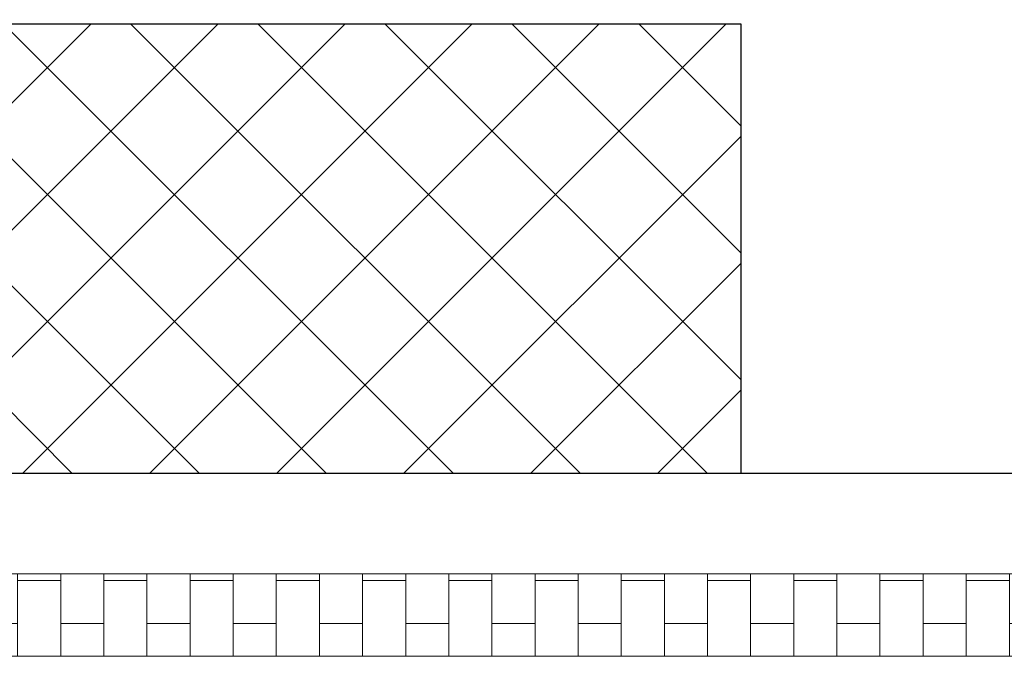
# Model space of a CAD drawing. Header units: inches. Extents: x -204116 to 930598, y -391373 to 256461.
# Tile 67 of 95: x -140822 to -138082, y 243171 to 244944. Entities that reach past the tile are written whole.
import ezdxf

# ---------------------------------------------------------------- set-up
doc = ezdxf.new("R2010")
doc.units = ezdxf.units.IN
doc.header["$LTSCALE"] = 10
doc.header["$MEASUREMENT"] = 0
doc.linetypes.add('CONTINOUS', pattern=[0])
doc.layers.add('HIDEN', color=8, linetype='CONTINOUS', lineweight=9)

# ---------------------------------------------------------------- blocks, each defined once
blk = doc.blocks.new('XCZxZxDSAD')
at = {"layer": 'HIDEN', "ltscale": 25}
h = blk.add_hatch(dxfattribs=at)
h.set_pattern_fill('AR-B816', color=8, scale=15, angle=270, style=0)
h.set_pattern_definition([(270, (-2200027.6, 1823542.41), (120, -2e-14), []), (0, (-2200027.6, 1823542.41), (120, 120), [120, -120])])
h.paths.add_polyline_path([(-204669, -7148.3), (-204439, -7148.3), (-204439, -8098.5), (-192489, -8098.5), (-192489, -7148.3), (-192259, -7148.3), (-192259, -8328.5), (-204669, -8328.5)])
h.paths.add_polyline_path([(-204669, 511.4), (-204439, 511.4), (-204439, 1461.4), (-195939, 1461.4), (-195939, 1691.4), (-204669, 1691.4)])
h.paths.add_polyline_path([(-192259, 511.4), (-192489, 511.4), (-192489, 1461.4), (-193439, 1461.4), (-193439, 1691.4), (-192259, 1691.4)])
at = {"layer": 'HIDEN'}
h = blk.add_hatch(dxfattribs=at)
h.set_pattern_fill('ANSI37', color=251, scale=2000, angle=-90, style=0)
h.set_pattern_definition([(315, (977898.02, 1073539.46), (176.776695, 176.776695), []), (45, (977898.02, 1073539.46), (-176.776695, 176.776695), [])])
h.paths.add_polyline_path([(-201464, -6568.4), (-203964, -6568.4), (-203964, -7818.4), (-201464, -7818.4)])
at = {"color": 1, "ltscale": 500}
blk.add_line((-203964, -7818.4, -5.2), (-192964, -7818.4, -5.2), dxfattribs=at)
at = {"elevation": -5.2}
blk.add_lwpolyline([(-203964, -7818.4), (-201464, -7818.4), (-201464, -6568.4), (-203964, -6568.4)], close=True, dxfattribs=at)
at = {"layer": 'HIDEN', "color": 8, "ltscale": 25}
for p, q in [((-192489, -8098.5, -5.2), (-204439, -8098.5, -5.2)), ((-192259, -8328.5, -5.2), (-204669, -8328.5, -5.2))]:
    blk.add_line(p, q, dxfattribs=at)

msp = doc.modelspace()

# ---------------------------------------------------------------- block references
msp.add_blockref('XCZxZxDSAD', (62649.9, 251499.7, -4480163))

doc.saveas('drawing.dxf')
